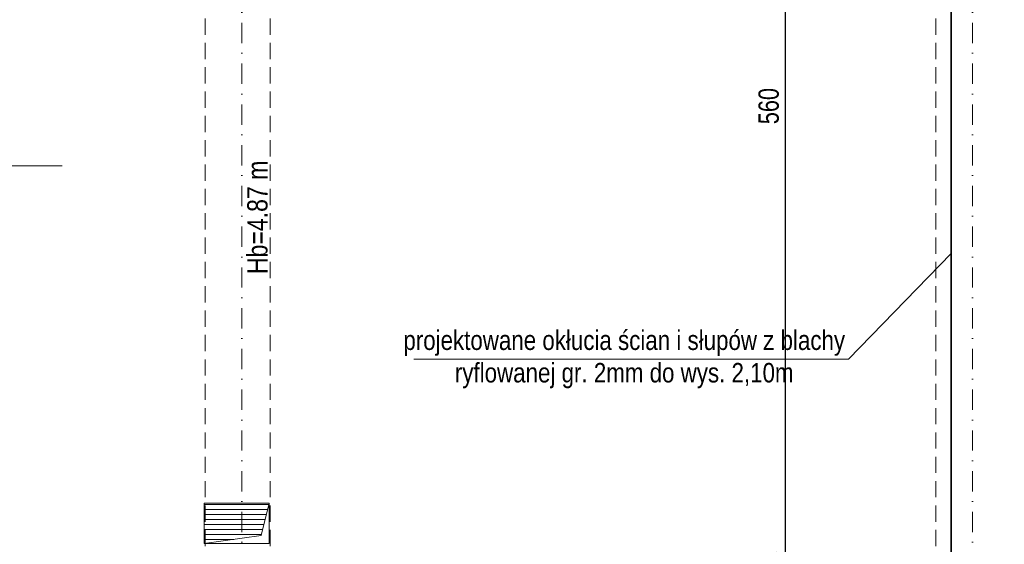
# Model space of a CAD drawing. Header units: millimetres. Extents: x 4946 to 18537, y -10559 to 785.
# Tile 36 of 74: x 7321 to 7927, y -1247 to -924. Entities that reach past the tile are written whole.
import ezdxf

# ---------------------------------------------------------------- set-up
doc = ezdxf.new("R2010")
doc.units = ezdxf.units.MM
doc.linetypes.add('DASHDOT', pattern=[1, 0.5, -0.25, 0, -0.25])
doc.linetypes.add('DASHED', pattern=[0.75, 0.5, -0.25])
for name, color, linetype, lineweight in [('BA_txs', 2, 'Continuous', 18), ('mm_went_opis', 7, 'Continuous', 15), ('PG_OSIE', 1, 'DASHDOT', 18), ('PG_PODCIĄGI', 1, 'DASHED', 18), ('PG_WENTYLACJA', 1, 'Continuous', 18), ('PG_WYMIARY', 1, 'Continuous', 18), ('PG_ŚCIANY_SŁUPY', 4, 'Continuous', 35)]:
    doc.layers.add(name, color=color, linetype=linetype, lineweight=lineweight)
doc.layers.add('PG_POMOCNICZNE', color=6, linetype='Continuous', lineweight=18, plot=False)
doc.styles.add('BIKTS', font='bikromsw.shx', dxfattribs={"width": 0.85})
doc.styles.add('BIKWYM', font='BIKROMSW.SHX', dxfattribs={"width": 0.8})
doc.styles.get("Standard").update_dxf_attribs({"font": 'arial.ttf'})
doc.dimstyles.new('BA_KR_50', dxfattribs={"dimscale": 0.5, "dimtxt": 25, "dimasz": 1.666667, "dimexe": 24, "dimexo": 0, "dimgap": 0, "dimtad": 0, "dimdec": 1, "dimrnd": 0.5, "dimzin": 9, "dimdsep": 46, "dimtxsty": 'BIKWYM', "dimblk": 'WYM-KR', "dimcen": 0, "dimdle": 20, "dimclrd": 256, "dimclre": 256, "dimclrt": 7, "dimadec": 0, "dimazin": 0, "dimtfac": 0.033333, "dimtdec": 1, "dimtmove": 0, "dimatfit": 3, "dimldrblk": 'WYM-KR', "dimfxl": 40, "dimfxlon": 1, "dimtvp": 0.8, "dimtolj": 1, "dimarcsym": 0})

# ---------------------------------------------------------------- blocks, each defined once
blk = doc.blocks.new('WYM-KR')
at = {"linetype": 'ByBlock'}
blk.add_line((11.52, 0), (-11.52, 0), dxfattribs=at)
at = {"color": 7, "linetype": 'ByBlock'}
blk.add_line((6.24, 6.24), (-6.24, -6.24), dxfattribs=at)
blk = doc.blocks.new('*D333')
at = {"layer": 'Defpoints', "color": 0, "transparency": 16777216}
for p in [(7885.05, -697.31), (7792.14, -1257.31), (7885.05, -1257.31)]:
    blk.add_point(p, dxfattribs=at)
at = {"layer": 'PG_WYMIARY', "lineweight": -2, "transparency": 16777216}
for p, q in [((7812.14, -697.31), (7780.14, -697.31)), ((7792.14, -698.14), (7792.14, -1256.47)), ((7812.14, -1257.31), (7780.14, -1257.31))]:
    blk.add_line(p, q, dxfattribs=at)
at = {"layer": 'PG_WYMIARY', "lineweight": -2, "transparency": 16777216, "xscale": 0.8333333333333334, "yscale": 0.8333333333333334, "zscale": 0.8333333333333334}
for p, rotation in [((7792.14, -697.31), 90), ((7792.14, -1257.31), 270)]:
    blk.add_blockref('WYM-KR', p, dxfattribs=dict(at, rotation=rotation))
at = {"layer": 'PG_WYMIARY', "color": 7, "transparency": 16777216, "insert": (7782.14, -977.31), "char_height": 12.5, "attachment_point": 5, "rotation": 90, "style": 'BIKWYM'}
blk.add_mtext('\\A1;560', dxfattribs=at)

msp = doc.modelspace()

# ---------------------------------------------------------------- hatches: boundary and pattern name
at = {"layer": 'PG_WENTYLACJA', "true_color": 0x000000}
h = msp.add_hatch(dxfattribs=at)
h.set_pattern_fill('ANSI31', color=18, scale=0.97, angle=135)
h.paths.add_polyline_path([(7474.55, -1221.81), (7434.55, -1221.81), (7434.55, -1246.81), (7469.55, -1241.81)])

# ---------------------------------------------------------------- linework, layer by layer
at = {"layer": 'mm_went_opis'}
for p, q in [((7346.95, -1014.13), (7058.95, -1014.13)), ((7563.57, -1133.13), (7831.21, -1133.13))]:
    msp.add_line(p, q, dxfattribs=at)
msp.add_lwpolyline([(7894.55, -1068.02), (7831.21, -1133.13)], dxfattribs=at)
at = {"layer": 'PG_OSIE', "color": 18, "ltscale": 25, "true_color": 0x000000}
for points in [[(7457.55, 780.75), (7457.55, -2070.06)], [(7907.55, 780.75), (7907.55, -2070.06)]]:
    msp.add_lwpolyline(points, dxfattribs=at)
at = {"layer": 'PG_PODCIĄGI', "color": 18, "ltscale": 20, "true_color": 0x000000}
for points in [[(7435.05, 561.69), (7435.05, -1912.31)], [(7475.05, 561.69), (7475.05, -1912.31)], [(7885.05, 561.69), (7885.05, -1912.31)]]:
    msp.add_lwpolyline(points, dxfattribs=at)
at = {"layer": 'PG_POMOCNICZNE'}
msp.add_lwpolyline([(6110.05, 492.69), (7894.55, 492.69), (7894.55, -57.31), (7881.55, -57.31), (7881.55, -97.31), (7894.55, -97.31), (7894.55, -657.31), (7881.55, -657.31), (7881.55, -697.31), (7894.55, -697.31), (7894.55, -1257.31), (7881.55, -1257.31), (7881.55, -1297.31), (7894.55, -1297.31), (7894.55, -1848.31), (6084.55, -1848.31)], dxfattribs=at)
at = {"layer": 'PG_WENTYLACJA', "color": 18, "true_color": 0x000000}
for p, q in [((7469.55, -1241.81), (7474.55, -1221.81)), ((7434.55, -1246.81), (7469.55, -1241.81))]:
    msp.add_line(p, q, dxfattribs=at)
msp.add_lwpolyline([(7434.55, -1246.81), (7474.55, -1246.81), (7474.55, -1221.81), (7434.55, -1221.81)], close=True, dxfattribs=at)
at = {"layer": 'PG_ŚCIANY_SŁUPY', "color": 18, "true_color": 0x000000}
msp.add_lwpolyline([(7894.55, -97.31), (7894.55, -657.31), (7881.55, -657.31), (7881.55, -697.31), (7894.55, -697.31), (7894.55, -1257.31), (7881.55, -1257.31), (7881.55, -1297.31), (7894.55, -1297.31), (7894.55, -1848.31), (7882.05, -1848.31), (7882.05, -1856.31), (7878.55, -1856.31), (7878.55, -1920.31), (7950.05, -1920.31)], dxfattribs=at)

# ---------------------------------------------------------------- texts
at = {"layer": 'BA_txs', "color": 18, "true_color": 0x000000, "style": 'BIKTS', "width": 0.85}
msp.add_text('Hb=4.87 m', height=12.5, rotation=90, dxfattribs=at).set_placement((7473.47, -1080.8))
at = {"layer": 'mm_went_opis', "insert": (7693.13, -1115.53), "char_height": 12, "width": 278.4132, "attachment_point": 2}
msp.add_mtext('{\\fArial Narrow|b0|i0|c238|p34;projektowane okłucia ścian i słupów z blachy ryflowanej gr. 2mm do wys. 2,10m}', dxfattribs=at)

# ---------------------------------------------------------------- dimensions: what is measured, and where the dimension line sits
at = {"layer": 'PG_WYMIARY'}
dim = msp.add_linear_dim(base=(7792.14, -1257.31), p1=(7885.05, -697.31), p2=(7885.05, -1257.31), angle=90, dimstyle='BA_KR_50', override={"dimdec": 0, "dimrnd": 0, "dimtmove": 1}, dxfattribs=at)
dim.commit()
dim.dimension.update_dxf_attribs({"geometry": '*D333', "text_midpoint": (7782.14, -977.31)})

doc.saveas('drawing.dxf')
